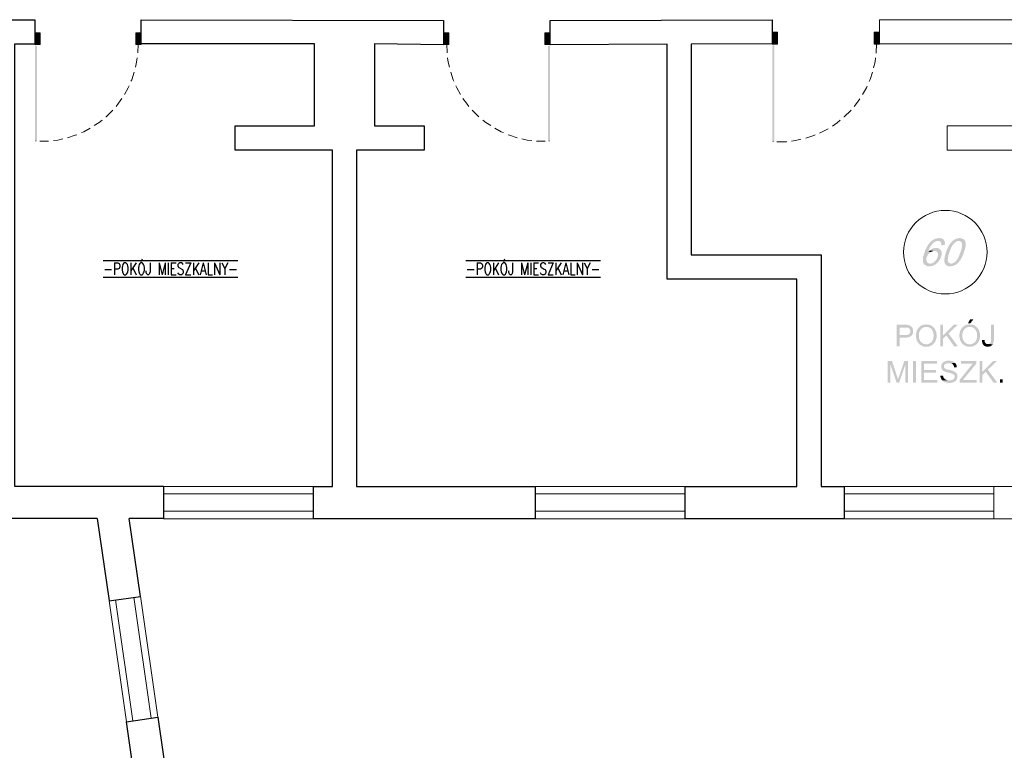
# Model space of a CAD drawing. Header units: millimetres. Extents: x -1147 to 4913, y -2332 to 921.
# Tile 40 of 119: x 501 to 1508, y -749 to -1. Entities that reach past the tile are written whole.
import ezdxf

# ---------------------------------------------------------------- set-up
doc = ezdxf.new("R2010")
doc.units = ezdxf.units.MM
doc.header["$LTSCALE"] = 0.2
for name, color, linetype in [('A-opis', 7, 'Continuous'), ('A-ściany', 140, 'Continuous'), ('C00-00-00', 7, 'Continuous')]:
    doc.layers.add(name, color=color, linetype=linetype)
doc.styles.add('Arch-Dim', font='romans.shx', dxfattribs={"width": 0.75})

msp = doc.modelspace()

# ---------------------------------------------------------------- hatches: boundary and pattern name
at = {"layer": 'C00-00-00'}
h = msp.add_hatch(color=256, dxfattribs=at)
h.dxf.hatch_style = 2
h.paths.add_polyline_path([(516.424, -26.453), (516.424, -14.386), (521.947, -14.386)])
h = msp.add_hatch(color=256, dxfattribs=at)
h.dxf.hatch_style = 2
h.paths.add_polyline_path([(516.424, -26.453), (521.947, -26.453), (521.947, -14.386)])
h = msp.add_hatch(color=256, dxfattribs=at)
h.dxf.hatch_style = 2
h.paths.add_polyline_path([(619.914, -26.453), (619.914, -14.386), (625.436, -14.386)])
h = msp.add_hatch(color=256, dxfattribs=at)
h.dxf.hatch_style = 2
h.paths.add_polyline_path([(619.914, -26.453), (625.436, -26.453), (625.436, -14.386)])
h = msp.add_hatch(color=256, dxfattribs=at)
h.dxf.hatch_style = 2
h.paths.add_polyline_path([(939.975, -26.453), (939.975, -14.386), (934.469, -14.386)])
h = msp.add_hatch(color=256, dxfattribs=at)
h.dxf.hatch_style = 2
h.paths.add_polyline_path([(939.975, -26.453), (934.469, -26.453), (934.469, -14.386)])
h = msp.add_hatch(color=256, dxfattribs=at)
h.dxf.hatch_style = 2
h.paths.add_polyline_path([(1043.476, -26.453), (1043.476, -14.386), (1037.975, -14.386)])
h = msp.add_hatch(color=256, dxfattribs=at)
h.dxf.hatch_style = 2
h.paths.add_polyline_path([(1043.476, -26.453), (1037.975, -26.453), (1037.975, -14.386)])
h = msp.add_hatch(color=256, dxfattribs=at)
h.dxf.hatch_style = 2
h.paths.add_polyline_path([(1270.597, -26.028), (1270.597, -13.965), (1276.099, -13.965)])
h = msp.add_hatch(color=256, dxfattribs=at)
h.dxf.hatch_style = 2
h.paths.add_polyline_path([(1270.597, -26.028), (1276.099, -26.028), (1276.099, -13.965)])
h = msp.add_hatch(color=256, dxfattribs=at)
h.dxf.hatch_style = 2
h.paths.add_polyline_path([(1374.949, -26.028), (1374.949, -13.965), (1380.451, -13.965)])
h = msp.add_hatch(color=256, dxfattribs=at)
h.dxf.hatch_style = 2
h.paths.add_polyline_path([(1374.949, -26.028), (1380.451, -26.028), (1380.451, -13.965)])
h = msp.add_hatch(color=256, dxfattribs=at)
h.dxf.hatch_style = 2
h.paths.add_polyline_path([(516.629, -27.934), (518.756, -27.934), (516.629, -125.3)])
h = msp.add_hatch(color=256, dxfattribs=at)
h.dxf.hatch_style = 2
h.paths.add_polyline_path([(518.756, -27.934), (516.629, -125.3), (518.756, -125.3)])
h = msp.add_hatch(color=256, dxfattribs=at)
h.dxf.hatch_style = 2
h.paths.add_polyline_path([(518.756, -125.3), (516.629, -125.3), (518.756, -27.934)])
h = msp.add_hatch(color=256, dxfattribs=at)
h.dxf.hatch_style = 2
h.paths.add_polyline_path([(516.629, -125.3), (518.756, -27.934), (516.629, -27.934)])
h = msp.add_hatch(color=256, dxfattribs=at)
h.dxf.hatch_style = 2
h.paths.add_polyline_path([(1043.268, -27.934), (1041.362, -27.934), (1043.268, -125.3)])
h = msp.add_hatch(color=256, dxfattribs=at)
h.dxf.hatch_style = 2
h.paths.add_polyline_path([(1041.362, -27.934), (1043.268, -125.3), (1041.362, -125.3)])
h = msp.add_hatch(color=256, dxfattribs=at)
h.dxf.hatch_style = 2
h.paths.add_polyline_path([(1041.362, -125.3), (1043.268, -125.3), (1041.362, -27.934)])
h = msp.add_hatch(color=256, dxfattribs=at)
h.dxf.hatch_style = 2
h.paths.add_polyline_path([(1043.268, -125.3), (1041.362, -27.934), (1043.268, -27.934)])
h = msp.add_hatch(color=256, dxfattribs=at)
h.dxf.hatch_style = 2
h.paths.add_polyline_path([(1270.81, -27.512), (1272.712, -27.512), (1270.81, -125.725)])
h = msp.add_hatch(color=256, dxfattribs=at)
h.dxf.hatch_style = 2
h.paths.add_polyline_path([(1272.712, -27.512), (1270.81, -125.725), (1272.712, -125.725)])
h = msp.add_hatch(color=256, dxfattribs=at)
h.dxf.hatch_style = 2
h.paths.add_polyline_path([(1272.712, -125.725), (1270.81, -125.725), (1272.712, -27.512)])
h = msp.add_hatch(color=256, dxfattribs=at)
h.dxf.hatch_style = 2
h.paths.add_polyline_path([(1270.81, -125.725), (1272.712, -27.512), (1270.81, -27.512)])
h = msp.add_hatch(color=256, dxfattribs=at)
h.dxf.hatch_style = 2
h.paths.add_polyline_path([(1433.791, -227.325), (1433.157, -227.746), (1432.523, -228.384), (1432.098, -228.806), (1431.676, -229.44), (1431.251, -229.865), (1430.83, -230.499), (1430.404, -230.92), (1429.983, -231.559), (1429.558, -232.193), (1429.345, -232.827), (1428.923, -233.461), (1428.498, -234.095), (1428.077, -234.941), (1427.864, -235.58), (1427.443, -236.426), (1427.017, -237.273), (1426.805, -238.12), (1426.383, -238.966), (1426.171, -239.813), (1425.958, -240.235), (1425.749, -241.294), (1425.324, -242.141), (1425.115, -243.196), (1424.903, -244.043), (1424.903, -244.889), (1424.69, -245.74), (1424.69, -248.489), (1424.903, -248.915), (1424.903, -249.549), (1425.115, -249.97), (1425.324, -250.395), (1425.537, -250.608), (1425.958, -251.242), (1426.383, -251.663), (1427.017, -252.089), (1427.651, -252.51), (1428.289, -252.935), (1428.923, -253.144), (1429.558, -253.357), (1432.523, -253.357), (1433.157, -253.144), (1434.004, -253.144), (1434.638, -252.935), (1435.272, -252.723), (1435.91, -252.301), (1436.753, -251.876), (1437.391, -251.663), (1438.025, -251.029), (1438.659, -250.608), (1431.676, -250.608), (1430.83, -250.395), (1430.196, -250.183), (1429.558, -249.761), (1429.136, -249.127), (1428.711, -248.489), (1428.711, -248.281), (1428.498, -247.642), (1428.289, -247.008), (1428.289, -245.528), (1428.498, -244.681), (1428.711, -243.834), (1428.711, -243.621), (1429.136, -242.987), (1429.558, -242.141), (1429.77, -241.507), (1430.196, -240.869), (1430.83, -240.447), (1431.251, -239.813), (1431.889, -239.388), (1432.31, -239.175), (1432.944, -238.754), (1429.983, -238.332), (1430.196, -237.907), (1430.617, -237.06), (1430.83, -236.214), (1431.251, -235.58), (1431.464, -234.733), (1431.889, -234.095), (1432.31, -233.248), (1432.732, -232.614), (1433.157, -232.193), (1433.578, -231.559), (1434.004, -230.92), (1434.425, -230.499), (1434.851, -230.074), (1435.485, -229.44), (1436.119, -228.806), (1436.965, -228.384), (1437.599, -228.172), (1438.238, -227.746), (1438.872, -227.538), (1440.144, -227.538)])
h = msp.add_hatch(color=256, dxfattribs=at)
h.dxf.hatch_style = 2
h.paths.add_polyline_path([(1441.412, -224.572), (1440.778, -224.572), (1439.931, -224.785), (1439.297, -224.785), (1438.446, -224.993), (1437.812, -225.206), (1437.178, -225.419), (1436.544, -225.631), (1435.697, -226.053), (1435.063, -226.478), (1434.425, -226.899), (1433.791, -227.325), (1440.144, -227.538), (1441.412, -227.538), (1441.837, -227.746), (1442.471, -228.172), (1442.893, -228.384), (1443.105, -229.018), (1443.318, -229.652), (1443.527, -230.286), (1443.527, -231.98), (1447.126, -231.559), (1447.126, -230.499), (1447.339, -229.652), (1447.126, -228.806), (1447.126, -228.172), (1446.913, -227.538), (1446.492, -226.899), (1446.067, -226.478), (1445.645, -226.053), (1445.22, -225.631), (1444.586, -225.206), (1443.952, -224.993), (1443.105, -224.785), (1442.259, -224.572)])
h = msp.add_hatch(color=256, dxfattribs=at)
h.dxf.hatch_style = 2
h.paths.add_polyline_path([(1462.367, -224.572), (1461.733, -224.572), (1461.095, -224.785), (1460.253, -224.785), (1459.614, -224.993), (1458.98, -225.206), (1458.346, -225.419), (1457.5, -225.84), (1456.862, -226.265), (1456.228, -226.687), (1455.594, -227.112), (1454.959, -227.538), (1454.321, -228.172), (1453.9, -228.806), (1453.479, -229.227), (1453.053, -229.652), (1452.632, -230.286), (1452.207, -230.92), (1451.785, -231.559), (1451.36, -231.98), (1451.147, -232.827), (1450.726, -233.461), (1450.3, -234.095), (1449.879, -234.941), (1449.666, -235.58), (1449.245, -236.426), (1449.032, -237.273), (1448.607, -238.12), (1448.398, -238.966), (1448.186, -239.175), (1447.973, -240.235), (1447.548, -241.294), (1447.339, -242.141), (1447.126, -243.196), (1446.913, -244.043), (1446.913, -244.889), (1446.701, -245.74), (1446.701, -249.127), (1446.913, -249.549), (1447.126, -250.183), (1447.339, -250.608), (1453.479, -250.608), (1452.632, -250.395), (1451.994, -250.183), (1451.36, -249.97), (1450.939, -249.336), (1450.513, -248.915), (1450.3, -248.281), (1450.3, -247.434), (1450.092, -246.587), (1450.3, -245.74), (1450.3, -244.681), (1450.513, -244.043), (1450.726, -243.196), (1450.726, -242.562), (1450.939, -241.715), (1451.36, -240.869), (1451.573, -240.022), (1451.785, -238.966), (1452.207, -238.332), (1452.419, -237.486), (1452.841, -236.639), (1453.053, -235.788), (1453.479, -234.941), (1453.687, -234.307), (1454.113, -233.461), (1454.534, -232.827), (1454.747, -232.193), (1455.168, -231.767), (1455.594, -231.133), (1455.806, -230.712), (1456.228, -230.286), (1456.862, -229.652), (1457.5, -229.018), (1458.134, -228.593), (1458.768, -228.172), (1459.406, -227.959), (1460.04, -227.538), (1461.308, -227.538), (1467.656, -227.325), (1467.448, -226.899), (1467.235, -226.478), (1467.022, -226.265), (1466.601, -225.84), (1466.176, -225.631), (1465.754, -225.419), (1465.329, -225.206), (1464.695, -224.993), (1464.269, -224.785), (1463.635, -224.785), (1463.001, -224.572)])
h = msp.add_hatch(color=256, dxfattribs=at)
h.dxf.hatch_style = 2
h.paths.add_polyline_path([(1467.656, -227.325), (1461.308, -227.538), (1462.367, -227.538), (1463.001, -227.746), (1463.635, -228.172), (1464.061, -228.593), (1464.482, -229.227), (1464.695, -229.865), (1464.695, -230.499), (1464.908, -231.346), (1464.695, -232.401), (1464.695, -233.461), (1464.482, -234.095), (1464.269, -234.733), (1464.269, -235.58), (1464.061, -236.426), (1463.635, -237.273), (1463.427, -238.12), (1463.214, -238.966), (1462.789, -239.813), (1462.58, -240.66), (1462.155, -241.507), (1461.942, -242.353), (1461.521, -243.196), (1461.095, -243.834), (1460.887, -244.681), (1460.461, -245.315), (1460.253, -245.74), (1459.827, -246.374), (1459.406, -247.008), (1458.98, -247.434), (1458.768, -247.855), (1458.134, -248.489), (1457.5, -248.915), (1456.862, -249.549), (1456.228, -249.97), (1455.594, -250.183), (1454.959, -250.395), (1454.321, -250.608), (1447.339, -250.608), (1447.548, -251.029), (1447.76, -251.455), (1448.186, -251.876), (1448.398, -252.089), (1448.82, -252.51), (1449.245, -252.723), (1449.666, -252.935), (1450.3, -253.144), (1450.726, -253.144), (1451.36, -253.357), (1453.9, -253.357), (1454.747, -253.144), (1455.381, -253.144), (1456.015, -252.723), (1456.862, -252.51), (1457.5, -252.301), (1458.134, -251.876), (1458.768, -251.455), (1459.406, -251.029), (1460.04, -250.395), (1460.674, -249.761), (1461.095, -249.336), (1461.521, -248.915), (1461.942, -248.281), (1462.367, -247.855), (1462.789, -247.221), (1463.214, -246.587), (1463.635, -245.949), (1464.061, -245.315), (1464.269, -244.681), (1464.695, -243.834), (1465.116, -243.196), (1465.329, -242.353), (1465.754, -241.715), (1465.963, -240.869), (1466.388, -240.022), (1466.601, -238.966), (1466.81, -238.754), (1467.022, -237.694), (1467.448, -236.639), (1467.656, -235.788), (1467.869, -234.941), (1468.082, -234.095), (1468.294, -233.248), (1468.294, -229.018), (1468.082, -228.384), (1467.869, -227.959)])
h = msp.add_hatch(color=256, dxfattribs=at)
h.dxf.hatch_style = 2
h.paths.add_polyline_path([(1431.464, -237.273), (1430.83, -237.907), (1430.196, -238.332), (1429.983, -238.332), (1432.944, -238.754), (1433.578, -238.332), (1434.217, -238.12), (1435.063, -237.907), (1435.697, -237.694), (1436.544, -237.694)])
h = msp.add_hatch(color=256, dxfattribs=at)
h.dxf.hatch_style = 2
h.paths.add_polyline_path([(1438.238, -234.733), (1436.753, -234.733), (1436.119, -234.941), (1435.272, -235.154), (1434.638, -235.367), (1434.004, -235.58), (1433.37, -236.001), (1432.732, -236.426), (1432.098, -236.848), (1431.464, -237.273), (1436.544, -237.694), (1436.753, -237.694), (1437.599, -237.907), (1438.446, -238.12), (1438.872, -238.332), (1439.506, -238.966), (1439.718, -239.388), (1439.931, -239.6), (1440.144, -240.235), (1440.144, -242.353), (1439.931, -243.196), (1439.718, -244.043), (1439.718, -244.255), (1439.297, -244.889), (1439.084, -245.528), (1438.659, -246.374), (1438.238, -247.008), (1437.812, -247.434), (1437.178, -248.068), (1436.753, -248.702), (1436.331, -248.915), (1435.697, -249.549), (1435.063, -249.761), (1434.217, -250.183), (1433.578, -250.395), (1432.944, -250.608), (1432.098, -250.608), (1438.659, -250.608), (1439.297, -250.183), (1439.718, -249.549), (1440.352, -248.915), (1440.778, -248.489), (1441.199, -247.855), (1441.624, -247.221), (1442.046, -246.587), (1442.471, -245.949), (1442.893, -245.102), (1443.105, -244.468), (1443.318, -243.834), (1443.739, -242.987), (1443.739, -242.141), (1443.952, -241.294), (1443.952, -239.175), (1443.739, -238.541), (1443.527, -237.907), (1443.105, -237.273), (1442.893, -236.639), (1442.259, -236.214), (1441.837, -235.788), (1441.199, -235.367), (1440.565, -234.941), (1439.718, -234.733), (1439.084, -234.733)])
h = msp.add_hatch(color=256, dxfattribs=at)
h.dxf.hatch_style = 2
h.paths.add_polyline_path([(1476.336, -307.756), (1472.949, -307.756), (1470.835, -311.777), (1473.162, -311.777)])
h = msp.add_hatch(color=256, dxfattribs=at)
h.dxf.hatch_style = 2
h.paths.add_polyline_path([(1406.274, -313.262), (1398.02, -313.262), (1398.02, -335.273), (1400.981, -335.273), (1400.981, -326.384), (1408.181, -326.384), (1408.815, -326.172), (1409.449, -326.172), (1410.083, -325.959), (1410.721, -325.75), (1411.142, -325.538), (1411.568, -325.325), (1411.989, -325.112), (1412.414, -324.904), (1412.836, -324.478), (1413.261, -324.057), (1400.981, -323.844), (1400.981, -316.011), (1406.487, -316.011), (1413.682, -315.802), (1413.261, -315.377), (1412.836, -314.956), (1412.414, -314.53), (1411.989, -314.317), (1411.568, -314.109), (1410.934, -313.683), (1410.295, -313.683), (1409.661, -313.471), (1408.815, -313.471), (1408.389, -313.262), (1407.121, -313.262)])
h = msp.add_hatch(color=256, dxfattribs=at)
h.dxf.hatch_style = 2
h.paths.add_polyline_path([(1413.682, -315.802), (1406.487, -316.011), (1409.027, -316.011), (1409.449, -316.224), (1409.874, -316.224), (1410.295, -316.436), (1410.721, -316.858), (1411.142, -317.492), (1411.355, -317.917), (1411.568, -318.551), (1411.78, -319.185), (1411.78, -320.666), (1411.568, -321.091), (1411.355, -321.517), (1411.142, -321.938), (1410.934, -322.363), (1410.508, -322.785), (1410.083, -322.997), (1409.661, -323.21), (1409.236, -323.419), (1408.602, -323.631), (1407.968, -323.631), (1407.334, -323.844), (1400.981, -323.844), (1413.261, -324.057), (1413.682, -323.631), (1413.895, -323.21), (1414.32, -322.576), (1414.529, -322.151), (1414.529, -321.517), (1414.742, -320.879), (1414.742, -318.551), (1414.529, -317.917), (1414.32, -317.283), (1414.108, -316.645), (1413.895, -316.224)])
h = msp.add_hatch(color=256, dxfattribs=at)
h.dxf.hatch_style = 2
h.paths.add_polyline_path([(1421.516, -315.164), (1421.094, -315.59), (1420.669, -316.011), (1420.456, -316.224), (1420.035, -316.645), (1419.822, -317.07), (1419.397, -317.492), (1419.184, -318.13), (1418.975, -318.551), (1418.55, -318.977), (1418.341, -319.611), (1418.341, -320.032), (1418.129, -320.666), (1417.916, -321.304), (1417.916, -321.938), (1417.703, -322.576), (1417.703, -325.959), (1417.916, -326.597), (1417.916, -327.231), (1418.129, -327.865), (1418.129, -328.499), (1418.341, -328.925), (1418.55, -329.559), (1418.975, -329.98), (1419.184, -330.618), (1419.397, -331.039), (1419.822, -331.465), (1420.243, -331.886), (1420.456, -332.524), (1420.669, -332.524), (1421.094, -332.946), (1421.516, -333.371), (1421.937, -333.792), (1422.575, -334.005), (1422.996, -334.426), (1423.422, -334.639), (1424.056, -334.852), (1424.477, -335.06), (1425.115, -335.273), (1425.749, -335.486), (1427.017, -335.486), (1427.651, -335.698), (1428.923, -335.698), (1429.558, -335.486), (1430.83, -335.486), (1431.251, -335.273), (1431.889, -335.06), (1432.31, -334.852), (1432.944, -334.639), (1433.37, -334.426), (1434.004, -334.005), (1434.425, -333.792), (1434.851, -333.371), (1428.077, -333.158), (1427.443, -333.158), (1426.805, -332.946), (1426.171, -332.946), (1425.537, -332.733), (1425.115, -332.524), (1424.477, -332.312), (1424.056, -331.886), (1423.63, -331.677), (1423.209, -331.252), (1422.784, -330.827), (1422.362, -330.193), (1421.937, -329.771), (1421.728, -329.346), (1421.516, -328.925), (1421.303, -328.286), (1421.094, -327.652), (1420.882, -327.231), (1420.882, -326.597), (1420.669, -325.959), (1420.669, -322.785), (1420.882, -322.151), (1420.882, -321.517), (1421.094, -321.091), (1421.303, -320.457), (1421.516, -319.819), (1421.728, -319.398), (1421.937, -318.977), (1422.15, -318.551), (1422.575, -318.13), (1422.784, -317.704), (1422.784, -317.492), (1423.422, -317.283), (1423.843, -316.858), (1424.269, -316.436), (1424.69, -316.224), (1425.324, -316.011), (1425.749, -315.802), (1426.383, -315.59), (1427.017, -315.59), (1427.651, -315.377), (1428.289, -315.377)])
h = msp.add_hatch(color=256, dxfattribs=at)
h.dxf.hatch_style = 2
h.paths.add_polyline_path([(1428.289, -312.837), (1428.077, -312.837), (1427.443, -313.049), (1426.171, -313.049), (1425.537, -313.262), (1424.903, -313.262), (1424.477, -313.471), (1423.843, -313.683), (1423.422, -313.896), (1422.784, -314.317), (1422.362, -314.53), (1421.937, -314.956), (1421.516, -315.164), (1428.289, -315.377), (1428.923, -315.377), (1429.558, -315.59), (1430.196, -315.59), (1430.617, -315.802), (1431.251, -316.011), (1431.676, -316.224), (1432.098, -316.645), (1432.732, -316.858), (1433.157, -317.283), (1433.578, -317.704), (1433.791, -318.13), (1434.217, -318.551), (1434.425, -318.977), (1434.638, -319.398), (1434.851, -320.032), (1435.063, -320.457), (1435.272, -321.091), (1435.485, -321.725), (1435.485, -322.363), (1435.697, -322.997), (1435.697, -325.538), (1435.485, -326.172), (1435.485, -326.806), (1435.272, -327.44), (1435.272, -327.865), (1435.063, -328.499), (1434.851, -328.925), (1434.425, -329.559), (1434.217, -329.98), (1434.004, -330.405), (1433.578, -330.827), (1433.578, -331.039), (1433.157, -331.465), (1432.523, -331.677), (1432.098, -332.099), (1431.676, -332.312), (1431.042, -332.524), (1430.617, -332.733), (1429.983, -332.946), (1429.345, -333.158), (1428.077, -333.158), (1434.851, -333.371), (1435.272, -332.946), (1435.697, -332.524), (1436.119, -332.099), (1436.544, -331.677), (1436.753, -331.252), (1437.178, -330.827), (1437.391, -330.193), (1437.599, -329.771), (1437.812, -329.133), (1438.025, -328.712), (1438.238, -328.078), (1438.446, -327.44), (1438.446, -326.806), (1438.659, -326.384), (1438.659, -324.266), (1438.659, -322.363), (1438.446, -321.725), (1438.446, -321.091), (1438.238, -320.457), (1438.025, -320.032), (1437.812, -319.398), (1437.599, -318.977), (1437.391, -318.338), (1437.178, -317.917), (1436.753, -317.492), (1436.544, -316.858), (1436.119, -316.436), (1435.697, -316.011), (1435.272, -315.59), (1434.851, -315.164), (1434.425, -314.743), (1433.791, -314.53), (1433.37, -314.109), (1432.944, -313.896), (1432.31, -313.683), (1431.889, -313.471), (1431.251, -313.262), (1430.617, -313.262), (1429.983, -313.049), (1428.923, -313.049)])
h = msp.add_hatch(color=256, dxfattribs=at)
h.dxf.hatch_style = 2
h.paths.add_polyline_path([(1445.22, -313.262), (1442.471, -313.262), (1442.471, -335.273), (1445.22, -335.273), (1445.22, -324.266)])
h = msp.add_hatch(color=256, dxfattribs=at)
h.dxf.hatch_style = 2
h.paths.add_polyline_path([(1460.253, -313.262), (1456.228, -313.262), (1445.22, -324.266), (1445.22, -327.652), (1448.82, -324.266), (1450.939, -322.151)])
h = msp.add_hatch(color=256, dxfattribs=at)
h.dxf.hatch_style = 2
h.paths.add_polyline_path([(1450.939, -322.151), (1448.82, -324.266), (1456.653, -335.273), (1460.461, -335.273)])
h = msp.add_hatch(color=256, dxfattribs=at)
h.dxf.hatch_style = 2
h.paths.add_polyline_path([(1465.963, -315.164), (1465.542, -315.59), (1465.116, -316.011), (1464.908, -316.224), (1464.482, -316.645), (1464.269, -317.07), (1463.848, -317.492), (1463.635, -318.13), (1463.427, -318.551), (1463.001, -318.977), (1462.789, -319.611), (1462.789, -320.032), (1462.58, -320.666), (1462.367, -321.304), (1462.367, -321.938), (1462.155, -322.576), (1462.155, -325.959), (1462.367, -326.597), (1462.367, -327.231), (1462.58, -327.865), (1462.58, -328.499), (1462.789, -328.925), (1463.001, -329.559), (1463.427, -329.98), (1463.635, -330.618), (1463.848, -331.039), (1464.269, -331.465), (1464.695, -331.886), (1464.908, -332.524), (1465.116, -332.524), (1465.542, -332.946), (1465.963, -333.371), (1466.388, -333.792), (1467.022, -334.005), (1467.448, -334.426), (1467.869, -334.639), (1468.507, -334.852), (1468.929, -335.06), (1469.563, -335.273), (1470.201, -335.486), (1471.469, -335.486), (1472.103, -335.698), (1473.375, -335.698), (1474.009, -335.486), (1475.277, -335.486), (1475.702, -335.273), (1476.336, -335.06), (1476.758, -334.852), (1477.396, -334.639), (1477.817, -334.426), (1478.455, -334.005), (1478.877, -333.792), (1479.302, -333.371), (1472.528, -333.158), (1471.89, -333.158), (1471.256, -332.946), (1470.622, -332.946), (1469.988, -332.733), (1469.563, -332.524), (1468.929, -332.312), (1468.507, -331.886), (1468.082, -331.677), (1467.656, -331.252), (1467.235, -330.827), (1466.81, -330.193), (1466.388, -329.771), (1466.176, -329.346), (1465.963, -328.925), (1465.754, -328.286), (1465.542, -327.652), (1465.329, -327.231), (1465.329, -326.597), (1465.116, -325.959), (1465.116, -322.785), (1465.329, -322.151), (1465.329, -321.517), (1465.542, -321.091), (1465.754, -320.457), (1465.963, -319.819), (1466.176, -319.398), (1466.388, -318.977), (1466.601, -318.551), (1467.022, -318.13), (1467.235, -317.704), (1467.235, -317.492), (1467.869, -317.283), (1468.294, -316.858), (1468.716, -316.436), (1469.141, -316.224), (1469.775, -316.011), (1470.201, -315.802), (1470.835, -315.59), (1471.469, -315.59), (1472.103, -315.377), (1472.737, -315.377)])
h = msp.add_hatch(color=256, dxfattribs=at)
h.dxf.hatch_style = 2
h.paths.add_polyline_path([(1472.737, -312.837), (1472.528, -312.837), (1471.89, -313.049), (1470.622, -313.049), (1469.988, -313.262), (1469.354, -313.262), (1468.929, -313.471), (1468.294, -313.683), (1467.869, -313.896), (1467.235, -314.317), (1466.81, -314.53), (1466.388, -314.956), (1465.963, -315.164), (1472.737, -315.377), (1473.375, -315.377), (1474.009, -315.59), (1474.643, -315.59), (1475.064, -315.802), (1475.702, -316.011), (1476.124, -316.224), (1476.549, -316.645), (1477.183, -316.858), (1477.609, -317.283), (1478.03, -317.704), (1478.243, -318.13), (1478.664, -318.551), (1478.877, -318.977), (1479.089, -319.398), (1479.302, -320.032), (1479.511, -320.457), (1479.723, -321.091), (1479.936, -321.725), (1479.936, -322.363), (1480.149, -322.997), (1480.149, -325.538), (1479.936, -326.172), (1479.936, -326.806), (1479.723, -327.44), (1479.723, -327.865), (1479.511, -328.499), (1479.302, -328.925), (1478.877, -329.559), (1478.664, -329.98), (1478.455, -330.405), (1478.03, -330.827), (1478.03, -331.039), (1477.609, -331.465), (1476.97, -331.677), (1476.549, -332.099), (1476.124, -332.312), (1475.49, -332.524), (1475.064, -332.733), (1474.43, -332.946), (1473.796, -333.158), (1472.528, -333.158), (1479.302, -333.371), (1479.723, -332.946), (1480.149, -332.524), (1480.57, -332.099), (1480.995, -331.677), (1481.204, -331.252), (1481.63, -330.827), (1481.838, -330.193), (1482.051, -329.771), (1482.264, -329.133), (1482.476, -328.712), (1482.685, -328.078), (1482.898, -327.44), (1482.898, -326.806), (1483.11, -326.384), (1483.11, -324.266), (1483.11, -322.363), (1482.898, -321.725), (1482.898, -321.091), (1482.685, -320.457), (1482.476, -320.032), (1482.264, -319.398), (1482.051, -318.977), (1481.838, -318.338), (1481.63, -317.917), (1481.204, -317.492), (1480.995, -316.858), (1480.57, -316.436), (1480.149, -316.011), (1479.723, -315.59), (1479.302, -315.164), (1478.877, -314.743), (1478.243, -314.53), (1477.817, -314.109), (1477.396, -313.896), (1476.758, -313.683), (1476.336, -313.471), (1475.702, -313.262), (1475.064, -313.262), (1474.43, -313.049), (1473.375, -313.049)])
h = msp.add_hatch(color=256, dxfattribs=at)
h.dxf.hatch_style = 2
h.paths.add_polyline_path([(1497.292, -313.262), (1494.326, -313.262), (1494.326, -330.193), (1494.118, -330.618), (1494.118, -330.827), (1493.905, -331.252), (1493.692, -331.886), (1493.271, -332.312), (1492.846, -332.524), (1492.424, -332.946), (1491.152, -332.946), (1496.233, -333.158), (1496.445, -332.733), (1496.658, -332.099), (1496.871, -331.677), (1497.079, -331.039), (1497.079, -330.405), (1497.292, -329.771), (1497.292, -328.286)])
h = msp.add_hatch(color=256, dxfattribs=at)
h.dxf.hatch_style = 2
h.paths.add_polyline_path([(1487.769, -328.712), (1485.225, -328.925), (1485.225, -330.405), (1485.438, -331.039), (1485.438, -331.677), (1485.65, -332.099), (1485.859, -332.733), (1486.072, -333.158), (1486.284, -333.58), (1486.71, -334.005), (1487.131, -334.426), (1487.557, -334.852), (1487.978, -335.06), (1488.612, -335.273), (1489.25, -335.486), (1489.671, -335.486), (1490.305, -335.698), (1491.999, -335.698), (1492.633, -335.486), (1493.271, -335.273), (1493.905, -335.273), (1494.326, -334.852), (1494.752, -334.639), (1495.173, -334.426), (1495.599, -334.005), (1495.811, -333.792), (1496.02, -333.58), (1496.233, -333.158), (1491.152, -332.946), (1490.097, -332.946), (1489.459, -332.733), (1489.037, -332.312), (1488.612, -331.886), (1488.403, -331.677), (1488.191, -331.252), (1487.978, -330.618), (1487.978, -329.98), (1487.769, -329.346)])
h = msp.add_hatch(color=256, dxfattribs=at)
h.dxf.hatch_style = 2
h.paths.add_polyline_path([(1393.152, -350.302), (1388.706, -350.302), (1388.706, -372.317), (1391.459, -372.317), (1391.459, -353.688)])
h = msp.add_hatch(color=256, dxfattribs=at)
h.dxf.hatch_style = 2
h.paths.add_polyline_path([(1393.152, -350.302), (1391.459, -353.688), (1397.807, -372.317), (1399.288, -369.138), (1399.288, -368.93), (1399.079, -368.717), (1399.079, -368.083), (1398.867, -367.445), (1398.654, -366.811), (1398.233, -365.964)])
h = msp.add_hatch(color=256, dxfattribs=at)
h.dxf.hatch_style = 2
h.paths.add_polyline_path([(1409.661, -350.302), (1405.64, -350.302), (1400.56, -365.543), (1400.56, -365.751), (1400.135, -366.389), (1399.926, -367.023), (1399.713, -367.657), (1399.713, -368.291), (1399.501, -368.717), (1399.288, -369.138), (1397.807, -372.317), (1400.56, -372.317), (1406.7, -353.901), (1406.908, -353.901)])
h = msp.add_hatch(color=256, dxfattribs=at)
h.dxf.hatch_style = 2
h.paths.add_polyline_path([(1409.661, -350.302), (1406.908, -353.901), (1406.908, -372.317), (1409.661, -372.317)])
h = msp.add_hatch(color=256, dxfattribs=at)
h.dxf.hatch_style = 2
h.paths.add_polyline_path([(1417.703, -372.317), (1417.703, -350.303), (1414.741, -350.303), (1414.741, -372.317)])
h = msp.add_hatch(color=256, dxfattribs=at)
h.dxf.hatch_style = 2
h.paths.add_polyline_path([(1439.084, -350.302), (1422.996, -350.302), (1422.996, -372.317), (1439.506, -372.317), (1439.506, -369.776), (1425.958, -369.776), (1425.958, -362.368), (1438.238, -362.368), (1438.238, -359.616), (1425.958, -359.616), (1425.958, -353.054), (1439.084, -353.054)])
h = msp.add_hatch(color=256, dxfattribs=at)
h.dxf.hatch_style = 2
h.paths.add_polyline_path([(1451.147, -349.88), (1450.513, -350.089), (1449.032, -350.089), (1448.607, -350.302), (1447.973, -350.302), (1447.339, -350.514), (1446.913, -350.727), (1446.492, -351.148), (1445.858, -351.361), (1445.433, -351.782), (1445.22, -351.782), (1444.799, -352.208), (1444.586, -352.842), (1444.165, -353.267), (1443.952, -353.688), (1443.739, -354.322), (1443.527, -354.956), (1443.527, -357.288), (1443.739, -357.922), (1443.952, -358.556), (1444.373, -358.982), (1444.586, -359.403), (1445.011, -359.828), (1445.22, -360.037), (1445.645, -360.25), (1446.067, -360.675), (1446.701, -360.888), (1447.126, -361.096), (1447.76, -361.309), (1448.398, -361.522), (1449.032, -361.734), (1449.666, -361.943), (1450.513, -362.156), (1451.36, -362.368), (1451.994, -362.368), (1452.632, -362.577), (1453.266, -362.79), (1453.9, -363.002), (1454.534, -363.215), (1454.959, -363.424), (1455.381, -363.637), (1455.806, -363.637), (1456.015, -363.849), (1456.44, -364.271), (1456.862, -364.696), (1457.074, -365.117), (1457.287, -365.751), (1457.287, -366.598), (1457.074, -367.236), (1456.862, -367.87), (1456.653, -368.291), (1456.228, -368.717), (1455.806, -369.138), (1455.381, -369.351), (1454.959, -369.564), (1454.321, -369.776), (1453.687, -369.776), (1453.266, -369.989), (1451.785, -369.989), (1444.586, -370.198), (1445.011, -370.623), (1445.22, -370.836), (1445.645, -371.044), (1446.067, -371.257), (1446.492, -371.683), (1446.913, -371.891), (1447.548, -372.104), (1447.973, -372.104), (1448.607, -372.317), (1449.245, -372.525), (1449.879, -372.525), (1450.513, -372.738), (1453.053, -372.738), (1453.687, -372.525), (1454.321, -372.525), (1454.747, -372.317), (1455.381, -372.104), (1456.015, -371.891), (1456.44, -371.683), (1456.862, -371.47), (1457.5, -371.257), (1457.921, -370.836), (1458.346, -370.41), (1458.768, -369.989), (1459.193, -369.351), (1459.406, -368.93), (1459.614, -368.504), (1459.827, -367.87), (1460.04, -367.236), (1460.04, -365.117), (1459.827, -364.483), (1459.827, -364.062), (1459.406, -363.424), (1459.193, -363.002), (1458.768, -362.577), (1458.555, -362.156), (1457.921, -361.734), (1457.5, -361.522), (1457.074, -361.096), (1456.44, -360.888), (1455.806, -360.675), (1455.594, -360.462), (1455.168, -360.25), (1454.534, -360.25), (1454.113, -360.037), (1453.479, -359.828), (1452.841, -359.616), (1452.207, -359.616), (1451.36, -359.403), (1450.513, -359.19), (1449.666, -358.982), (1449.032, -358.769), (1448.607, -358.556), (1447.973, -358.343), (1447.548, -358.135), (1447.339, -357.922), (1447.126, -357.922), (1446.701, -357.497), (1446.492, -357.075), (1446.279, -356.441), (1446.279, -355.803), (1446.279, -355.169), (1446.492, -354.748), (1446.701, -354.114), (1447.126, -353.688), (1447.548, -353.476), (1447.76, -353.267), (1448.186, -353.054), (1448.82, -352.842), (1449.245, -352.842), (1449.879, -352.629), (1451.36, -352.629), (1457.921, -352.42), (1457.5, -351.995), (1457.074, -351.782), (1456.862, -351.574), (1456.44, -351.148), (1456.015, -350.936), (1455.381, -350.727), (1454.959, -350.514), (1454.321, -350.302), (1453.687, -350.302), (1453.053, -350.089), (1451.785, -350.089)])
h = msp.add_hatch(color=256, dxfattribs=at)
h.dxf.hatch_style = 2
h.paths.add_polyline_path([(1457.921, -352.42), (1451.36, -352.629), (1452.419, -352.629), (1453.053, -352.842), (1453.687, -352.842), (1454.113, -353.054), (1454.747, -353.267), (1455.168, -353.688), (1455.594, -354.114), (1455.806, -354.535), (1456.228, -354.956), (1456.44, -355.595), (1456.44, -356.229), (1456.653, -356.863), (1459.406, -356.65), (1459.406, -355.595), (1459.193, -354.956), (1458.98, -354.535), (1458.768, -353.901), (1458.555, -353.476), (1458.134, -352.842)])
h = msp.add_hatch(color=256, dxfattribs=at)
h.dxf.hatch_style = 2
h.paths.add_polyline_path([(1479.302, -350.302), (1463.635, -350.302), (1463.635, -353.054), (1475.911, -353.054), (1475.49, -353.267), (1475.277, -353.688), (1474.856, -354.114), (1474.43, -354.535), (1474.222, -354.748), (1473.796, -355.382), (1473.584, -355.595), (1462.367, -369.564), (1462.367, -372.317), (1479.723, -372.317), (1479.723, -369.776), (1465.542, -369.776), (1467.022, -368.083), (1479.302, -353.054)])
h = msp.add_hatch(color=256, dxfattribs=at)
h.dxf.hatch_style = 2
h.paths.add_polyline_path([(1485.438, -350.302), (1482.685, -350.302), (1482.685, -372.317), (1485.438, -372.317), (1485.438, -361.309)])
h = msp.add_hatch(color=256, dxfattribs=at)
h.dxf.hatch_style = 2
h.paths.add_polyline_path([(1500.466, -350.302), (1496.445, -350.302), (1485.438, -361.309), (1485.438, -364.696), (1489.037, -361.309), (1491.152, -359.19)])
h = msp.add_hatch(color=256, dxfattribs=at)
h.dxf.hatch_style = 2
h.paths.add_polyline_path([(1491.152, -359.19), (1489.037, -361.309), (1496.871, -372.317), (1500.679, -372.317)])
h = msp.add_hatch(color=256, dxfattribs=at)
h.dxf.hatch_style = 2
h.paths.add_polyline_path([(1445.433, -365.117), (1442.684, -365.33), (1442.684, -366.598), (1442.893, -367.236), (1443.105, -367.657), (1443.318, -368.291), (1443.527, -368.717), (1443.952, -369.351), (1444.165, -369.776), (1444.586, -370.198), (1451.785, -369.989), (1450.092, -369.989), (1449.454, -369.776), (1448.82, -369.564), (1448.398, -369.351), (1447.76, -369.138), (1447.339, -368.93), (1447.126, -368.717), (1446.701, -368.291), (1446.279, -367.87), (1446.067, -367.445), (1445.645, -366.811), (1445.645, -366.389), (1445.433, -365.751)])
h = msp.add_hatch(color=256, dxfattribs=at)
h.dxf.hatch_style = 2
h.paths.add_polyline_path([(1506.393, -372.317), (1506.393, -369.142), (1503.429, -369.142), (1503.429, -372.317)])

# ---------------------------------------------------------------- linework, layer by layer
at = {"layer": 'A-ściany'}
for points in [[(348.992, -608.309), (348.992, -484.711), (460.99, -484.711), (460.99, -261.403), (355.987, -261.403), (355.987, -1.264), (516.416, -1.264), (516.416, -26.24), (495.882, -26.028), (495.882, -478.358), (648.089, -478.358), (648.089, -511.59), (613.08, -511.59)], [(580.378, -511.59), (361.059, -511.59), (361.873, -618.682)], [(580.378, -511.59), (592.441, -595.703), (624.483, -591.107), (613.08, -511.59)]]:
    msp.add_lwpolyline(points, dxfattribs=at)
for points in [[(801.532, -478.571), (820.798, -478.571), (820.798, -134.401), (721.317, -134.401), (721.317, -109.637), (802.391, -109.637), (802.391, -25.815), (625.436, -25.815), (625.436, -1.051), (934.469, -1.898), (934.469, -26.874), (863.985, -25.815), (863.985, -109.637), (914.573, -109.637), (914.573, -134.401), (845.57, -134.401), (845.57, -478.571), (1028.239, -478.571), (1028.239, -511.802), (801.532, -511.802)], [(1344.046, -511.802), (1181.698, -511.802), (1181.698, -478.571), (1295.786, -478.571), (1295.786, -266.483), (1163.07, -266.483), (1163.07, -26.24), (1043.476, -26.874), (1043.476, -1.898), (1270.597, -1.051), (1270.597, -25.815), (1187.834, -26.24), (1187.834, -241.507), (1320.55, -241.507), (1320.55, -478.571), (1344.046, -478.571)], [(674.744, -939.607), (642.551, -944.291), (638.164, -914.599), (303.264, -962.802), (313.365, -1034.848), (299.488, -1036.888), (289.386, -964.842), (274.658, -967.129), (270.519, -938.487), (286.758, -936.139), (272.892, -839.674), (284.693, -837.93), (298.765, -934.388), (634.065, -885.951), (610.173, -719.353), (642.203, -714.671)]]:
    msp.add_lwpolyline(points, close=True, dxfattribs=at)
at = {"layer": 'C00-00-00', "lineweight": 0}
for points in [[(1596.139, -50.37), (1562.486, -50.37), (1562.486, -478.571), (1594.658, -478.571), (1594.658, -511.802), (1594.658, -478.571), (1594.658, -511.802), (1497.292, -511.802), (1497.292, -478.571), (1537.722, -478.571), (1537.722, -134.401), (1449.454, -134.401), (1449.454, -109.637), (1530.523, -109.637), (1530.523, -25.815), (1380.451, -25.815), (1380.451, -1.051), (1562.486, -1.051), (1562.486, -26.453), (1596.139, -26.453)], [(521.947, -26.453), (521.947, -14.389), (516.444, -14.389), (516.444, -26.453)], [(621.427, -26.453), (625.436, -26.453), (625.436, -14.386), (619.914, -14.386), (619.914, -26.453)], [(938.49, -26.453), (934.469, -26.453), (934.469, -14.386), (939.975, -14.386), (939.975, -26.453)], [(1043.476, -26.453), (1043.476, -14.389), (1037.973, -14.389), (1037.973, -26.453)], [(1276.099, -26.028), (1276.099, -13.964), (1270.596, -13.964), (1270.596, -26.028)], [(1376.43, -26.028), (1380.451, -26.028), (1380.451, -13.965), (1374.949, -13.965), (1374.949, -26.028)]]:
    msp.add_lwpolyline(points, close=True, dxfattribs=at)
for points in [[(517.692, -27.934), (517.692, -27.721)], [(622.245, -26.028), (621.836, -34.916)], [(937.856, -26.028), (938.068, -34.916)], [(1042.421, -27.934), (1042.421, -27.721)], [(1271.656, -27.512), (1271.656, -27.3)], [(1377.277, -25.606), (1376.852, -34.916), (1376.852, -35.342)], [(621.223, -39.997), (620.568, -44.443), (619.505, -49.736)], [(938.702, -39.997), (939.336, -44.443), (940.609, -49.736)], [(1376.217, -40.209), (1375.796, -44.23), (1374.315, -50.157)], [(618.237, -54.604), (615.701, -62.433), (614.842, -63.918)], [(941.877, -54.604), (944.417, -62.433), (945.055, -63.918)], [(1373.043, -54.817), (1370.716, -62.224), (1369.656, -64.339)], [(612.96, -68.573), (611.896, -70.9), (608.297, -77.466)], [(947.17, -68.573), (948.016, -70.9), (951.825, -77.466)], [(1367.75, -68.998), (1366.903, -70.9), (1363.095, -77.674)], [(605.556, -81.695), (602.161, -86.567), (599.625, -89.741)], [(954.369, -81.695), (957.965, -86.567), (960.505, -89.741)], [(1360.342, -81.908), (1356.955, -86.776), (1354.419, -89.95)], [(596.434, -93.549), (596.23, -93.762), (589.644, -100.323), (589.235, -100.536)], [(963.679, -93.549), (963.892, -93.762), (970.453, -100.323), (970.665, -100.536)], [(1351.241, -93.762), (1351.028, -93.975), (1344.258, -100.536), (1344.046, -100.745)], [(585.431, -103.71), (582.486, -106.25), (577.373, -109.425)], [(974.686, -103.71), (977.648, -106.25), (982.728, -109.425)], [(1340.233, -103.923), (1337.059, -106.463), (1332.192, -109.846)], [(559.62, -118.739), (557.902, -119.373), (550.089, -121.913)], [(573.16, -112.178), (566.574, -115.777), (564.283, -116.62)], [(986.962, -112.178), (993.527, -115.777), (995.855, -116.62)], [(1000.51, -118.739), (1001.99, -119.373), (1009.824, -121.913)], [(1314.41, -118.951), (1312.295, -120.007), (1304.887, -122.338)], [(1327.958, -112.599), (1320.971, -116.198), (1319.069, -117.045)], [(517.692, -125.3), (517.692, -125.087)], [(530.414, -125.3), (521.497, -125.513)], [(545.221, -122.972), (540.149, -124.24), (535.486, -124.666)], [(1014.691, -122.972), (1019.985, -124.24), (1024.64, -124.666)], [(1029.507, -125.3), (1038.396, -125.513)], [(1042.421, -125.3), (1042.421, -125.087)], [(1271.656, -125.725), (1271.656, -125.513)], [(1285.2, -125.725), (1284.991, -125.934), (1275.465, -126.147)], [(1300.02, -123.394), (1294.301, -124.666), (1290.28, -125.3)], [(801.532, -478.571), (648.097, -478.571)], [(1181.698, -478.571), (1028.239, -478.571)], [(1497.292, -478.571), (1344.046, -478.571)], [(648.097, -486.192), (801.532, -486.192)], [(1028.239, -486.192), (1181.698, -486.192)], [(1344.046, -486.192), (1497.292, -486.192)], [(648.097, -503.973), (801.532, -503.973)], [(801.532, -511.802), (648.097, -511.802)], [(1028.239, -503.973), (1181.698, -503.973)], [(1181.698, -511.802), (1028.239, -511.802)], [(1344.046, -503.973), (1497.292, -503.973)], [(1497.292, -511.802), (1344.046, -511.802)]]:
    msp.add_lwpolyline(points, dxfattribs=at)
at = {"layer": 'C00-00-00', "color": 1, "lineweight": 0}
for points in [[(617.723, -592.007), (635.455, -715.657)], [(624.478, -591.068), (642.21, -714.718)], [(592.441, -595.703), (610.173, -719.353)], [(599.16, -594.801), (616.892, -718.451)]]:
    msp.add_lwpolyline(points, dxfattribs=at)
at = {"layer": 'C00-00-00', "lineweight": 0}
msp.add_ellipse((1447.656, -238.964), major_axis=(0, 42.756), ratio=0.997513, start_param=0, end_param=6.283185, dxfattribs=at)

# ---------------------------------------------------------------- texts
at = {"layer": 'A-opis', "color": 52, "char_height": 12, "width": 236.47772, "attachment_point": 5, "style": 'Arch-Dim'}
for insert in [(655.381, -255.96), (1026.144, -255.96)]:
    msp.add_mtext('\\pxt4;{\\L\\O-POKÓJ MIESZKALNY-}', dxfattribs=dict(at, insert=insert))

doc.saveas('drawing.dxf')
